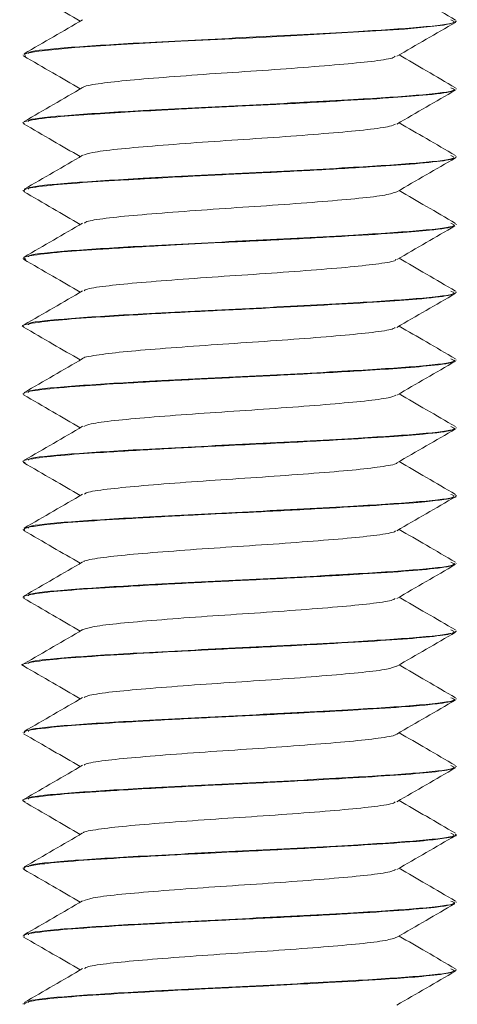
# Model space of a CAD drawing. Header units: millimetres. Extents: x 365 to 1993, y -46 to 1838.
# Tile 32 of 50: x 1239 to 1247, y 1093 to 1111. Entities that reach past the tile are written whole.
import ezdxf

# ---------------------------------------------------------------- set-up
doc = ezdxf.new("R2010")
doc.units = ezdxf.units.MM

msp = doc.modelspace()

# ---------------------------------------------------------------- linework, layer by layer
at = {"color": 7, "linetype": 'Continuous', "lineweight": 15}
for p, q in [((1247.042, 1110.758), (1247.042, 1110.768)), ((1239.042, 1110.143), (1239.042, 1110.133)), ((1247.042, 1109.508), (1247.042, 1109.518)), ((1239.042, 1108.893), (1239.042, 1108.883)), ((1247.042, 1108.258), (1247.042, 1108.268)), ((1239.042, 1107.643), (1239.042, 1107.633)), ((1247.042, 1107.008), (1247.042, 1107.018)), ((1239.042, 1106.393), (1239.042, 1106.383)), ((1247.042, 1105.758), (1247.042, 1105.768)), ((1239.042, 1105.143), (1239.042, 1105.133)), ((1247.042, 1104.508), (1247.042, 1104.518)), ((1239.042, 1103.893), (1239.042, 1103.883)), ((1247.042, 1103.258), (1247.042, 1103.268)), ((1239.042, 1102.643), (1239.042, 1102.633)), ((1247.042, 1102.008), (1247.042, 1102.018)), ((1239.042, 1101.393), (1239.042, 1101.383)), ((1247.042, 1100.758), (1247.042, 1100.768)), ((1239.042, 1100.143), (1239.042, 1100.133)), ((1247.042, 1099.508), (1247.042, 1099.518)), ((1239.042, 1098.893), (1239.042, 1098.883)), ((1247.042, 1098.258), (1247.042, 1098.268)), ((1239.042, 1097.643), (1239.042, 1097.633)), ((1247.042, 1097.008), (1247.042, 1097.018)), ((1239.042, 1096.393), (1239.042, 1096.383)), ((1247.042, 1095.758), (1247.042, 1095.768)), ((1239.042, 1095.143), (1239.042, 1095.133)), ((1247.042, 1094.508), (1247.042, 1094.518)), ((1239.042, 1093.893), (1239.042, 1093.883)), ((1247.042, 1093.258), (1247.042, 1093.268)), ((1239.042, 1092.643), (1239.042, 1092.633))]:
    msp.add_line(p, q, dxfattribs=at)
at = {"color": 7, "linetype": 'Continuous', "lineweight": 15, "flags": 128}
msp.add_lwpolyline([(1239.089, 1110.119), (1239.065, 1110.153), (1239.107, 1110.168), (1239.138, 1110.176), (1239.157, 1110.18), (1239.167, 1110.182), (1239.169, 1110.183), (1239.17, 1110.183), (1239.171, 1110.183), (1239.171, 1110.183), (1239.171, 1110.183), (1239.171, 1110.183), (1239.171, 1110.183), (1239.171, 1110.183), (1239.171, 1110.183), (1239.172, 1110.183), (1239.188, 1110.186), (1239.218, 1110.192), (1239.332, 1110.209), (1239.997, 1110.274), (1240.854, 1110.329), (1241.952, 1110.391), (1243.04, 1110.445), (1243.533, 1110.469), (1244.096, 1110.498), (1245.241, 1110.562), (1246.085, 1110.617), (1246.808, 1110.689), (1247.031, 1110.744), (1247.017, 1110.758)], dxfattribs=at)
at = {"color": 7, "linetype": 'Continuous', "lineweight": 15}
for points, knots in [([(1239.051, 1111.37), (1239.231, 1111.266), (1239.579, 1111.063), (1239.928, 1110.861), (1240.097, 1110.763)], [0, 0, 0, 0, 0.516747, 1, 1, 1, 1]), ([(1247.029, 1110.783), (1246.849, 1110.887), (1246.502, 1111.089), (1246.154, 1111.29), (1245.987, 1111.388)], [0, 0, 0, 0, 0.517493, 1, 1, 1, 1]), ([(1240.142, 1110.789), (1239.962, 1110.684), (1239.602, 1110.475), (1239.241, 1110.266), (1239.061, 1110.162)], [0, 0, 0, 0, 0.499592, 1, 1, 1, 1]), ([(1246.94, 1110.784), (1246.978, 1110.769), (1247.086, 1110.725), (1246.452, 1110.649), (1245.139, 1110.562), (1243.234, 1110.464), (1241.278, 1110.368), (1239.866, 1110.28), (1239.133, 1110.21), (1239.142, 1110.172), (1239.144, 1110.163)], [0, 0, 0, 0, 0.076374, 0.215324, 0.351891, 0.514586, 0.676367, 0.813282, 0.952054, 1, 1, 1, 1]), ([(1245.946, 1110.114), (1246.126, 1110.219), (1246.485, 1110.427), (1246.845, 1110.636), (1247.025, 1110.74)], [0, 0, 0, 0, 0.499759, 1, 1, 1, 1]), ([(1239.051, 1110.12), (1239.231, 1110.016), (1239.579, 1109.813), (1239.928, 1109.611), (1240.097, 1109.513)], [0, 0, 0, 0, 0.516747, 1, 1, 1, 1]), ([(1245.915, 1110.114), (1245.908, 1110.106), (1245.883, 1110.078), (1245.562, 1110.026), (1244.992, 1109.969), (1244.231, 1109.907), (1243.365, 1109.845), (1242.467, 1109.788), (1241.626, 1109.725), (1240.905, 1109.666), (1240.406, 1109.607), (1240.153, 1109.562), (1240.153, 1109.541), (1240.153, 1109.539)], [0, 0, 0, 0, 0.044572, 0.150704, 0.254614, 0.359951, 0.465626, 0.56932, 0.675393, 0.779811, 0.884568, 0.990547, 1, 1, 1, 1]), ([(1247.029, 1109.533), (1246.849, 1109.637), (1246.502, 1109.839), (1246.154, 1110.04), (1245.987, 1110.138)], [0, 0, 0, 0, 0.5174926, 1, 1, 1, 1]), ([(1239.076, 1108.87), (1239.063, 1108.874), (1238.999, 1108.895), (1239.159, 1108.937), (1239.622, 1108.999), (1240.292, 1109.045), (1240.936, 1109.085), (1241.433, 1109.113), (1241.871, 1109.137), (1242.202, 1109.154), (1242.795, 1109.184), (1243.743, 1109.228), (1244.857, 1109.288), (1245.785, 1109.344), (1246.536, 1109.4), (1246.987, 1109.458), (1247.009, 1109.494), (1247.017, 1109.508)], [0, 0, 0, 0, 0.021488, 0.0991, 0.206917, 0.292028, 0.328838, 0.395283, 0.422068, 0.437123, 0.475658, 0.562787, 0.656204, 0.746735, 0.82432, 0.933144, 1, 1, 1, 1]), ([(1240.142, 1109.539), (1239.962, 1109.434), (1239.602, 1109.225), (1239.241, 1109.016), (1239.061, 1108.912)], [0, 0, 0, 0, 0.499592, 1, 1, 1, 1]), ([(1246.94, 1109.534), (1246.978, 1109.519), (1247.086, 1109.475), (1246.452, 1109.399), (1245.139, 1109.312), (1243.234, 1109.214), (1241.278, 1109.118), (1239.866, 1109.03), (1239.133, 1108.96), (1239.142, 1108.922), (1239.144, 1108.913)], [0, 0, 0, 0, 0.076374, 0.215324, 0.351891, 0.514586, 0.676367, 0.813282, 0.952054, 1, 1, 1, 1]), ([(1245.946, 1108.864), (1246.126, 1108.969), (1246.485, 1109.177), (1246.845, 1109.386), (1247.025, 1109.49)], [0, 0, 0, 0, 0.49976, 1, 1, 1, 1]), ([(1239.051, 1108.87), (1239.231, 1108.766), (1239.579, 1108.563), (1239.928, 1108.361), (1240.097, 1108.263)], [0, 0, 0, 0, 0.516747, 1, 1, 1, 1]), ([(1247.029, 1108.283), (1246.849, 1108.387), (1246.502, 1108.589), (1246.154, 1108.79), (1245.987, 1108.888)], [0, 0, 0, 0, 0.517493, 1, 1, 1, 1]), ([(1245.92, 1108.865), (1245.894, 1108.851), (1245.83, 1108.817), (1245.428, 1108.76), (1244.8, 1108.703), (1244.004, 1108.64), (1243.121, 1108.58), (1242.23, 1108.522), (1241.414, 1108.458), (1240.751, 1108.401), (1240.296, 1108.342), (1240.201, 1108.305), (1240.158, 1108.288)], [0, 0, 0, 0, 0.073922, 0.179546, 0.282882, 0.388506, 0.493138, 0.597113, 0.702924, 0.806389, 0.911671, 1, 1, 1, 1]), ([(1239.07, 1107.62), (1239.061, 1107.633), (1239.039, 1107.667), (1239.403, 1107.725), (1240.073, 1107.782), (1240.707, 1107.821), (1241.17, 1107.848), (1241.567, 1107.871), (1242.277, 1107.909), (1243.065, 1107.947), (1243.791, 1107.981), (1244.546, 1108.021), (1245.42, 1108.072), (1246.279, 1108.127), (1246.841, 1108.187), (1247.047, 1108.232), (1247.034, 1108.254), (1247.032, 1108.258)], [0, 0, 0, 0, 0.066704, 0.166682, 0.257077, 0.33893, 0.354825, 0.382456, 0.442487, 0.528939, 0.564994, 0.613604, 0.711016, 0.792718, 0.891804, 0.982273, 1, 1, 1, 1]), ([(1240.142, 1108.289), (1239.962, 1108.184), (1239.602, 1107.975), (1239.241, 1107.766), (1239.061, 1107.662)], [0, 0, 0, 0, 0.499592, 1, 1, 1, 1]), ([(1246.94, 1108.284), (1246.978, 1108.269), (1247.086, 1108.225), (1246.452, 1108.149), (1245.139, 1108.062), (1243.234, 1107.964), (1241.278, 1107.868), (1239.866, 1107.78), (1239.133, 1107.71), (1239.142, 1107.672), (1239.144, 1107.663)], [0, 0, 0, 0, 0.0763737, 0.2153237, 0.3518907, 0.5145858, 0.6763673, 0.8132822, 0.9520539, 1, 1, 1, 1]), ([(1245.946, 1107.614), (1246.126, 1107.719), (1246.485, 1107.927), (1246.845, 1108.136), (1247.025, 1108.24)], [0, 0, 0, 0, 0.49976, 1, 1, 1, 1]), ([(1239.051, 1107.62), (1239.231, 1107.516), (1239.579, 1107.313), (1239.928, 1107.111), (1240.097, 1107.013)], [0, 0, 0, 0, 0.516747, 1, 1, 1, 1]), ([(1245.946, 1107.616), (1245.888, 1107.595), (1245.772, 1107.555), (1245.278, 1107.494), (1244.596, 1107.436), (1243.77, 1107.373), (1242.876, 1107.315), (1241.999, 1107.254), (1241.214, 1107.192), (1240.606, 1107.135), (1240.239, 1107.081), (1240.191, 1107.05), (1240.173, 1107.039)], [0, 0, 0, 0, 0.103292, 0.208382, 0.312028, 0.417901, 0.521666, 0.626606, 0.732117, 0.835512, 0.94128, 1, 1, 1, 1]), ([(1247.029, 1107.033), (1246.849, 1107.137), (1246.502, 1107.339), (1246.154, 1107.54), (1245.987, 1107.638)], [0, 0, 0, 0, 0.517493, 1, 1, 1, 1]), ([(1239.094, 1106.369), (1239.072, 1106.378), (1239.011, 1106.403), (1239.238, 1106.451), (1239.759, 1106.51), (1240.644, 1106.568), (1241.638, 1106.625), (1242.779, 1106.683), (1243.93, 1106.737), (1245.071, 1106.801), (1245.966, 1106.855), (1246.649, 1106.913), (1247.023, 1106.965), (1247.009, 1106.998), (1247.004, 1107.008)], [0, 0, 0, 0, 0.043467, 0.120248, 0.224132, 0.308237, 0.409094, 0.483248, 0.579555, 0.674983, 0.766565, 0.843424, 0.950191, 1, 1, 1, 1]), ([(1240.142, 1107.039), (1239.962, 1106.934), (1239.602, 1106.725), (1239.241, 1106.516), (1239.061, 1106.412)], [0, 0, 0, 0, 0.499593, 1, 1, 1, 1]), ([(1246.94, 1107.034), (1246.978, 1107.019), (1247.086, 1106.975), (1246.452, 1106.899), (1245.139, 1106.812), (1243.234, 1106.714), (1241.278, 1106.618), (1239.866, 1106.53), (1239.133, 1106.46), (1239.142, 1106.422), (1239.144, 1106.413)], [0, 0, 0, 0, 0.076374, 0.215324, 0.351891, 0.514586, 0.676367, 0.813282, 0.952054, 1, 1, 1, 1]), ([(1245.946, 1106.364), (1246.126, 1106.469), (1246.482, 1106.676), (1246.839, 1106.882), (1247.016, 1106.985)], [0, 0, 0, 0, 0.503803, 1, 1, 1, 1]), ([(1239.051, 1106.37), (1239.231, 1106.266), (1239.579, 1106.063), (1239.928, 1105.861), (1240.097, 1105.763)], [0, 0, 0, 0, 0.516747, 1, 1, 1, 1]), ([(1245.923, 1106.364), (1245.922, 1106.36), (1245.916, 1106.335), (1245.642, 1106.288), (1245.117, 1106.229), (1244.381, 1106.169), (1243.531, 1106.106), (1242.632, 1106.05), (1241.774, 1105.987), (1241.026, 1105.926), (1240.48, 1105.869), (1240.187, 1105.82), (1240.172, 1105.794), (1240.168, 1105.789)], [0, 0, 0, 0, 0.024499, 0.130573, 0.235016, 0.339761, 0.445751, 0.549388, 0.655232, 0.760317, 0.864444, 0.970573, 1, 1, 1, 1]), ([(1247.029, 1105.783), (1246.849, 1105.887), (1246.502, 1106.089), (1246.154, 1106.29), (1245.987, 1106.388)], [0, 0, 0, 0, 0.517493, 1, 1, 1, 1]), ([(1240.142, 1105.789), (1239.962, 1105.684), (1239.602, 1105.475), (1239.241, 1105.266), (1239.061, 1105.162)], [0, 0, 0, 0, 0.499592, 1, 1, 1, 1]), ([(1246.94, 1105.784), (1246.978, 1105.769), (1247.086, 1105.725), (1246.452, 1105.649), (1245.139, 1105.562), (1243.234, 1105.464), (1241.278, 1105.368), (1239.866, 1105.28), (1239.133, 1105.21), (1239.142, 1105.172), (1239.144, 1105.163)], [0, 0, 0, 0, 0.076374, 0.215324, 0.351891, 0.514586, 0.676367, 0.813282, 0.952054, 1, 1, 1, 1]), ([(1239.057, 1105.12), (1239.054, 1105.121), (1238.988, 1105.139), (1239.112, 1105.176), (1239.512, 1105.238), (1240.228, 1105.291), (1241.149, 1105.349), (1242.291, 1105.41), (1243.554, 1105.469), (1244.671, 1105.528), (1245.613, 1105.583), (1246.417, 1105.639), (1246.947, 1105.7), (1247.01, 1105.74), (1247.038, 1105.758)], [0, 0, 0, 0, 0.0041837, 0.0830733, 0.1910228, 0.275774, 0.3435047, 0.4603768, 0.5534196, 0.6355298, 0.7294444, 0.8085608, 0.9136892, 1, 1, 1, 1]), ([(1245.946, 1105.114), (1246.126, 1105.219), (1246.485, 1105.427), (1246.845, 1105.636), (1247.025, 1105.74)], [0, 0, 0, 0, 0.49976, 1, 1, 1, 1]), ([(1239.051, 1105.12), (1239.231, 1105.016), (1239.579, 1104.813), (1239.928, 1104.611), (1240.097, 1104.513)], [0, 0, 0, 0, 0.516747, 1, 1, 1, 1]), ([(1245.915, 1105.114), (1245.902, 1105.104), (1245.867, 1105.074), (1245.522, 1105.021), (1244.933, 1104.964), (1244.16, 1104.902), (1243.288, 1104.84), (1242.391, 1104.783), (1241.559, 1104.72), (1240.851, 1104.662), (1240.375, 1104.601), (1240.138, 1104.559), (1240.143, 1104.539), (1240.143, 1104.539)], [0, 0, 0, 0, 0.053859, 0.15997, 0.263735, 0.3693, 0.47478, 0.578599, 0.684726, 0.788883, 0.893936, 0.999795, 1, 1, 1, 1]), ([(1247.029, 1104.533), (1246.849, 1104.637), (1246.502, 1104.839), (1246.154, 1105.04), (1245.987, 1105.138)], [0, 0, 0, 0, 0.517493, 1, 1, 1, 1]), ([(1240.142, 1104.539), (1239.962, 1104.434), (1239.602, 1104.225), (1239.241, 1104.016), (1239.061, 1103.912)], [0, 0, 0, 0, 0.499592, 1, 1, 1, 1]), ([(1246.94, 1104.534), (1246.978, 1104.519), (1247.086, 1104.475), (1246.452, 1104.399), (1245.139, 1104.312), (1243.234, 1104.214), (1241.278, 1104.118), (1239.866, 1104.03), (1239.133, 1103.96), (1239.142, 1103.922), (1239.144, 1103.913)], [0, 0, 0, 0, 0.076374, 0.215324, 0.351891, 0.514586, 0.676367, 0.813282, 0.952054, 1, 1, 1, 1]), ([(1239.061, 1103.883), (1239.056, 1103.887), (1239.032, 1103.912), (1239.285, 1103.96), (1239.902, 1104.021), (1240.835, 1104.079), (1241.9, 1104.14), (1243.054, 1104.196), (1244.238, 1104.254), (1245.261, 1104.312), (1246.104, 1104.365), (1246.725, 1104.422), (1247.056, 1104.472), (1247.014, 1104.501), (1247.005, 1104.508)], [0, 0, 0, 0, 0.023677, 0.119554, 0.225171, 0.312147, 0.413984, 0.501354, 0.587518, 0.69718, 0.767925, 0.855641, 0.967092, 1, 1, 1, 1]), ([(1245.946, 1103.864), (1246.126, 1103.969), (1246.485, 1104.177), (1246.845, 1104.386), (1247.025, 1104.49)], [0, 0, 0, 0, 0.49976, 1, 1, 1, 1]), ([(1239.051, 1103.87), (1239.231, 1103.766), (1239.579, 1103.563), (1239.928, 1103.361), (1240.097, 1103.263)], [0, 0, 0, 0, 0.516747, 1, 1, 1, 1]), ([(1245.926, 1103.865), (1245.892, 1103.849), (1245.813, 1103.813), (1245.383, 1103.755), (1244.737, 1103.698), (1243.931, 1103.635), (1243.044, 1103.575), (1242.156, 1103.516), (1241.35, 1103.453), (1240.704, 1103.396), (1240.277, 1103.339), (1240.199, 1103.303), (1240.165, 1103.288)], [0, 0, 0, 0, 0.083258, 0.188744, 0.292113, 0.397845, 0.502172, 0.606447, 0.712193, 0.815569, 0.921033, 1, 1, 1, 1]), ([(1247.029, 1103.283), (1246.849, 1103.387), (1246.502, 1103.589), (1246.154, 1103.79), (1245.987, 1103.888)], [0, 0, 0, 0, 0.517493, 1, 1, 1, 1]), ([(1239.082, 1102.62), (1239.066, 1102.624), (1238.995, 1102.646), (1239.165, 1102.688), (1239.627, 1102.749), (1240.481, 1102.808), (1241.522, 1102.869), (1242.606, 1102.925), (1243.734, 1102.978), (1244.817, 1103.036), (1245.796, 1103.095), (1246.545, 1103.151), (1246.989, 1103.208), (1247.009, 1103.244), (1247.017, 1103.258)], [0, 0, 0, 0, 0.022608, 0.099873, 0.208201, 0.292529, 0.393085, 0.488161, 0.54872, 0.656463, 0.748026, 0.825495, 0.934483, 1, 1, 1, 1]), ([(1240.142, 1103.289), (1239.962, 1103.184), (1239.602, 1102.975), (1239.241, 1102.766), (1239.061, 1102.662)], [0, 0, 0, 0, 0.499593, 1, 1, 1, 1]), ([(1246.94, 1103.284), (1246.978, 1103.269), (1247.086, 1103.225), (1246.452, 1103.149), (1245.139, 1103.062), (1243.234, 1102.964), (1241.278, 1102.868), (1239.866, 1102.78), (1239.133, 1102.71), (1239.142, 1102.672), (1239.144, 1102.663)], [0, 0, 0, 0, 0.076374, 0.215324, 0.351891, 0.514586, 0.676367, 0.813282, 0.952054, 1, 1, 1, 1]), ([(1245.946, 1102.614), (1246.126, 1102.719), (1246.485, 1102.927), (1246.845, 1103.136), (1247.025, 1103.24)], [0, 0, 0, 0, 0.499759, 1, 1, 1, 1]), ([(1239.051, 1102.62), (1239.231, 1102.516), (1239.579, 1102.313), (1239.928, 1102.111), (1240.097, 1102.013)], [0, 0, 0, 0, 0.516747, 1, 1, 1, 1]), ([(1245.941, 1102.614), (1245.941, 1102.613), (1245.947, 1102.593), (1245.712, 1102.55), (1245.235, 1102.489), (1244.528, 1102.431), (1243.696, 1102.368), (1242.799, 1102.31), (1241.927, 1102.249), (1241.153, 1102.187), (1240.565, 1102.13), (1240.222, 1102.077), (1240.186, 1102.048), (1240.174, 1102.039)], [0, 0, 0, 0, 0.004589, 0.11042, 0.215511, 0.319624, 0.425749, 0.529585, 0.635022, 0.740616, 0.844354, 0.950446, 1, 1, 1, 1]), ([(1247.029, 1102.033), (1246.849, 1102.137), (1246.502, 1102.339), (1246.154, 1102.54), (1245.987, 1102.638)], [0, 0, 0, 0, 0.517493, 1, 1, 1, 1]), ([(1239.072, 1101.37), (1239.06, 1101.386), (1239.047, 1101.402), (1239.108, 1101.418), (1239.114, 1101.42), (1239.133, 1101.425), (1239.22, 1101.444), (1239.489, 1101.483), (1240.109, 1101.535), (1241.036, 1101.591), (1241.81, 1101.634), (1242.31, 1101.659), (1242.689, 1101.678), (1243.421, 1101.713), (1244.449, 1101.766), (1245.48, 1101.825), (1246.061, 1101.863), (1246.354, 1101.888), (1246.568, 1101.908), (1246.872, 1101.946), (1247.076, 1101.982), (1247.025, 1102.005), (1247.018, 1102.008)], [0, 0, 0, 0, 0.076713, 0.077495, 0.07894, 0.083815, 0.101486, 0.168417, 0.258845, 0.348828, 0.440419, 0.450401, 0.468716, 0.530258, 0.621102, 0.711465, 0.801817, 0.811473, 0.829975, 0.893433, 0.984143, 1, 1, 1, 1]), ([(1240.142, 1102.039), (1239.962, 1101.934), (1239.602, 1101.725), (1239.241, 1101.516), (1239.061, 1101.412)], [0, 0, 0, 0, 0.499592, 1, 1, 1, 1]), ([(1246.94, 1102.034), (1246.978, 1102.019), (1247.086, 1101.975), (1246.452, 1101.899), (1245.139, 1101.812), (1243.234, 1101.714), (1241.278, 1101.618), (1239.866, 1101.53), (1239.133, 1101.46), (1239.142, 1101.422), (1239.144, 1101.413)], [0, 0, 0, 0, 0.076374, 0.215324, 0.351891, 0.514586, 0.676367, 0.813282, 0.952054, 1, 1, 1, 1]), ([(1245.946, 1101.364), (1246.126, 1101.469), (1246.485, 1101.677), (1246.845, 1101.886), (1247.025, 1101.99)], [0, 0, 0, 0, 0.49976, 1, 1, 1, 1]), ([(1239.051, 1101.37), (1239.231, 1101.266), (1239.579, 1101.063), (1239.928, 1100.861), (1240.097, 1100.763)], [0, 0, 0, 0, 0.516747, 1, 1, 1, 1]), ([(1245.918, 1101.364), (1245.915, 1101.358), (1245.901, 1101.332), (1245.606, 1101.282), (1245.06, 1101.224), (1244.313, 1101.164), (1243.455, 1101.101), (1242.556, 1101.044), (1241.706, 1100.981), (1240.969, 1100.922), (1240.445, 1100.863), (1240.171, 1100.816), (1240.164, 1100.793), (1240.162, 1100.789)], [0, 0, 0, 0, 0.0337172, 0.1398413, 0.2440051, 0.3490484, 0.4549146, 0.5585457, 0.6645177, 0.7693098, 0.8737018, 0.9797874, 1, 1, 1, 1]), ([(1247.029, 1100.783), (1246.849, 1100.887), (1246.502, 1101.089), (1246.154, 1101.29), (1245.987, 1101.388)], [0, 0, 0, 0, 0.517493, 1, 1, 1, 1]), ([(1239.069, 1100.133), (1239.06, 1100.137), (1239.035, 1100.148), (1239.113, 1100.171), (1239.305, 1100.211), (1239.806, 1100.263), (1240.467, 1100.306), (1241.114, 1100.345), (1241.824, 1100.385), (1242.835, 1100.436), (1244.007, 1100.491), (1245.094, 1100.552), (1246.011, 1100.608), (1246.604, 1100.659), (1246.876, 1100.699), (1247.021, 1100.73), (1247.009, 1100.747), (1247.002, 1100.758)], [0, 0, 0, 0, 0.020403, 0.054848, 0.113421, 0.206687, 0.297979, 0.332599, 0.391562, 0.484197, 0.575851, 0.669403, 0.761155, 0.853675, 0.914463, 0.9473, 1, 1, 1, 1]), ([(1240.142, 1100.789), (1239.962, 1100.684), (1239.602, 1100.475), (1239.241, 1100.266), (1239.061, 1100.162)], [0, 0, 0, 0, 0.499592, 1, 1, 1, 1]), ([(1246.94, 1100.784), (1246.978, 1100.769), (1247.086, 1100.725), (1246.452, 1100.649), (1245.139, 1100.562), (1243.234, 1100.464), (1241.278, 1100.368), (1239.866, 1100.28), (1239.133, 1100.21), (1239.142, 1100.172), (1239.144, 1100.163)], [0, 0, 0, 0, 0.076374, 0.215324, 0.351891, 0.514586, 0.676367, 0.813282, 0.952054, 1, 1, 1, 1]), ([(1245.946, 1100.114), (1246.126, 1100.219), (1246.485, 1100.427), (1246.845, 1100.636), (1247.025, 1100.74)], [0, 0, 0, 0, 0.499759, 1, 1, 1, 1]), ([(1239.051, 1100.12), (1239.231, 1100.016), (1239.579, 1099.813), (1239.928, 1099.611), (1240.097, 1099.513)], [0, 0, 0, 0, 0.516747, 1, 1, 1, 1]), ([(1245.916, 1100.115), (1245.898, 1100.103), (1245.85, 1100.071), (1245.48, 1100.016), (1244.872, 1099.959), (1244.089, 1099.897), (1243.211, 1099.836), (1242.317, 1099.778), (1241.491, 1099.714), (1240.809, 1099.657), (1240.318, 1099.597), (1240.203, 1099.557), (1240.147, 1099.538)], [0, 0, 0, 0, 0.062992, 0.168731, 0.272102, 0.377545, 0.482489, 0.586183, 0.692016, 0.795658, 0.900665, 1, 1, 1, 1]), ([(1247.029, 1099.533), (1246.849, 1099.637), (1246.502, 1099.839), (1246.154, 1100.04), (1245.987, 1100.138)], [0, 0, 0, 0, 0.5174926, 1, 1, 1, 1]), ([(1239.061, 1098.87), (1239.056, 1098.871), (1238.974, 1098.891), (1239.126, 1098.929), (1239.539, 1098.99), (1240.284, 1099.046), (1241.137, 1099.097), (1241.868, 1099.137), (1242.623, 1099.176), (1243.198, 1099.203), (1243.699, 1099.227), (1244.083, 1099.247), (1244.784, 1099.284), (1245.675, 1099.337), (1246.445, 1099.392), (1246.949, 1099.452), (1247.008, 1099.489), (1247.037, 1099.508)], [0, 0, 0, 0, 0.005768, 0.095529, 0.187139, 0.276973, 0.367585, 0.426912, 0.459261, 0.548672, 0.559195, 0.577967, 0.640162, 0.731109, 0.82068, 0.912263, 1, 1, 1, 1]), ([(1240.142, 1099.539), (1239.962, 1099.434), (1239.602, 1099.225), (1239.241, 1099.016), (1239.061, 1098.912)], [0, 0, 0, 0, 0.499593, 1, 1, 1, 1]), ([(1246.94, 1099.534), (1246.978, 1099.519), (1247.086, 1099.475), (1246.452, 1099.399), (1245.139, 1099.312), (1243.234, 1099.214), (1241.278, 1099.118), (1239.866, 1099.03), (1239.133, 1098.96), (1239.142, 1098.922), (1239.144, 1098.913)], [0, 0, 0, 0, 0.076374, 0.215324, 0.351891, 0.514586, 0.676367, 0.813282, 0.952054, 1, 1, 1, 1]), ([(1245.946, 1098.864), (1246.126, 1098.969), (1246.485, 1099.177), (1246.845, 1099.386), (1247.025, 1099.49)], [0, 0, 0, 0, 0.499759, 1, 1, 1, 1]), ([(1247.029, 1098.283), (1246.849, 1098.387), (1246.502, 1098.589), (1246.154, 1098.79), (1245.987, 1098.888)], [0, 0, 0, 0, 0.517493, 1, 1, 1, 1]), ([(1239.051, 1098.87), (1239.231, 1098.766), (1239.579, 1098.563), (1239.928, 1098.361), (1240.097, 1098.263)], [0, 0, 0, 0, 0.516747, 1, 1, 1, 1]), ([(1245.935, 1098.865), (1245.89, 1098.848), (1245.794, 1098.809), (1245.335, 1098.75), (1244.673, 1098.693), (1243.857, 1098.629), (1242.967, 1098.571), (1242.083, 1098.511), (1241.287, 1098.448), (1240.658, 1098.391), (1240.259, 1098.335), (1240.195, 1098.302), (1240.17, 1098.288)], [0, 0, 0, 0, 0.092626, 0.197934, 0.301383, 0.407183, 0.511204, 0.615789, 0.721432, 0.824771, 0.930381, 1, 1, 1, 1]), ([(1240.142, 1098.289), (1239.962, 1098.184), (1239.602, 1097.975), (1239.241, 1097.766), (1239.061, 1097.662)], [0, 0, 0, 0, 0.499592, 1, 1, 1, 1]), ([(1239.077, 1097.633), (1239.069, 1097.64), (1239.036, 1097.669), (1239.36, 1097.719), (1240.002, 1097.778), (1240.852, 1097.83), (1241.912, 1097.89), (1243.048, 1097.946), (1244.061, 1097.995), (1244.789, 1098.035), (1245.48, 1098.076), (1245.981, 1098.107), (1246.444, 1098.145), (1246.804, 1098.185), (1247.051, 1098.225), (1247.013, 1098.251), (1247.002, 1098.258)], [0, 0, 0, 0, 0.036072, 0.145422, 0.227155, 0.316947, 0.41047, 0.502367, 0.587731, 0.652549, 0.688587, 0.779994, 0.812013, 0.873271, 0.965516, 1, 1, 1, 1]), ([(1246.94, 1098.284), (1246.978, 1098.269), (1247.086, 1098.225), (1246.452, 1098.149), (1245.139, 1098.062), (1243.234, 1097.964), (1241.278, 1097.868), (1239.866, 1097.78), (1239.133, 1097.71), (1239.142, 1097.672), (1239.144, 1097.663)], [0, 0, 0, 0, 0.076374, 0.215324, 0.351891, 0.514586, 0.676367, 0.813282, 0.952054, 1, 1, 1, 1]), ([(1245.946, 1097.614), (1246.126, 1097.719), (1246.485, 1097.927), (1246.845, 1098.136), (1247.025, 1098.24)], [0, 0, 0, 0, 0.49976, 1, 1, 1, 1]), ([(1239.051, 1097.62), (1239.231, 1097.516), (1239.579, 1097.313), (1239.928, 1097.111), (1240.097, 1097.013)], [0, 0, 0, 0, 0.516747, 1, 1, 1, 1]), ([(1245.931, 1097.614), (1245.932, 1097.612), (1245.933, 1097.589), (1245.681, 1097.544), (1245.181, 1097.484), (1244.461, 1097.426), (1243.621, 1097.362), (1242.722, 1097.305), (1241.856, 1097.243), (1241.094, 1097.182), (1240.525, 1097.125), (1240.205, 1097.074), (1240.18, 1097.047), (1240.172, 1097.039)], [0, 0, 0, 0, 0.01373, 0.119697, 0.224509, 0.328883, 0.434969, 0.538682, 0.644329, 0.749709, 0.853596, 0.959725, 1, 1, 1, 1]), ([(1247.029, 1097.033), (1246.849, 1097.137), (1246.502, 1097.339), (1246.154, 1097.54), (1245.987, 1097.638)], [0, 0, 0, 0, 0.517493, 1, 1, 1, 1]), ([(1239.081, 1096.369), (1239.066, 1096.374), (1238.986, 1096.398), (1239.16, 1096.436), (1239.446, 1096.475), (1239.642, 1096.494), (1239.702, 1096.499), (1239.932, 1096.52), (1240.293, 1096.545), (1240.912, 1096.583), (1241.602, 1096.623), (1242.238, 1096.657), (1242.63, 1096.675), (1242.644, 1096.676), (1242.693, 1096.678), (1242.878, 1096.687), (1243.248, 1096.705), (1243.618, 1096.723), (1243.923, 1096.739), (1244.303, 1096.759), (1244.994, 1096.796), (1245.855, 1096.848), (1246.575, 1096.904), (1246.873, 1096.947), (1246.976, 1096.972), (1247.028, 1096.986), (1247.025, 1096.999), (1247.024, 1097.008)], [0, 0, 0, 0, 0.022426, 0.114505, 0.180477, 0.198376, 0.203537, 0.206174, 0.29558, 0.326811, 0.38683, 0.477898, 0.478242, 0.478913, 0.481231, 0.489775, 0.522487, 0.567538, 0.576833, 0.595225, 0.659202, 0.749531, 0.839482, 0.931005, 0.940092, 0.958095, 1, 1, 1, 1]), ([(1240.142, 1097.039), (1239.962, 1096.934), (1239.602, 1096.725), (1239.241, 1096.516), (1239.061, 1096.412)], [0, 0, 0, 0, 0.499592, 1, 1, 1, 1]), ([(1246.94, 1097.034), (1246.978, 1097.019), (1247.086, 1096.975), (1246.452, 1096.899), (1245.139, 1096.812), (1243.234, 1096.714), (1241.278, 1096.618), (1239.866, 1096.53), (1239.133, 1096.46), (1239.142, 1096.422), (1239.144, 1096.413)], [0, 0, 0, 0, 0.0763737, 0.2153237, 0.3518907, 0.5145858, 0.6763673, 0.8132822, 0.9520539, 1, 1, 1, 1]), ([(1245.946, 1096.364), (1246.126, 1096.469), (1246.485, 1096.677), (1246.845, 1096.886), (1247.025, 1096.99)], [0, 0, 0, 0, 0.49976, 1, 1, 1, 1]), ([(1239.051, 1096.37), (1239.231, 1096.266), (1239.579, 1096.063), (1239.928, 1095.861), (1240.097, 1095.763)], [0, 0, 0, 0, 0.516747, 1, 1, 1, 1]), ([(1245.915, 1096.364), (1245.909, 1096.356), (1245.885, 1096.328), (1245.568, 1096.277), (1245.002, 1096.22), (1244.243, 1096.158), (1243.378, 1096.096), (1242.48, 1096.039), (1241.638, 1095.976), (1240.914, 1095.917), (1240.411, 1095.858), (1240.156, 1095.813), (1240.155, 1095.791), (1240.155, 1095.789)], [0, 0, 0, 0, 0.042975, 0.149108, 0.253052, 0.35835, 0.464056, 0.567735, 0.673795, 0.778271, 0.882971, 0.988967, 1, 1, 1, 1]), ([(1247.029, 1095.783), (1246.849, 1095.887), (1246.502, 1096.089), (1246.154, 1096.29), (1245.987, 1096.388)], [0, 0, 0, 0, 0.517493, 1, 1, 1, 1]), ([(1239.07, 1095.12), (1239.059, 1095.136), (1239.048, 1095.153), (1239.11, 1095.169), (1239.111, 1095.169), (1239.116, 1095.171), (1239.136, 1095.176), (1239.225, 1095.195), (1239.497, 1095.233), (1240.123, 1095.286), (1241.052, 1095.342), (1241.801, 1095.383), (1242.219, 1095.405), (1242.331, 1095.41), (1242.695, 1095.428), (1243.433, 1095.464), (1244.467, 1095.516), (1245.495, 1095.576), (1246.072, 1095.614), (1246.362, 1095.639), (1246.575, 1095.659), (1246.877, 1095.697), (1247.078, 1095.733), (1247.027, 1095.755), (1247.019, 1095.758)], [0, 0, 0, 0, 0.078164, 0.0784105, 0.0788228, 0.0801645, 0.0848721, 0.1024138, 0.1698809, 0.2602633, 0.3502947, 0.4418825, 0.4451368, 0.4506729, 0.4685865, 0.5316891, 0.6225743, 0.7129279, 0.8032742, 0.8125046, 0.8308706, 0.8949059, 0.985577, 1, 1, 1, 1]), ([(1240.142, 1095.789), (1239.962, 1095.684), (1239.602, 1095.475), (1239.241, 1095.266), (1239.061, 1095.162)], [0, 0, 0, 0, 0.499592, 1, 1, 1, 1]), ([(1246.94, 1095.784), (1246.978, 1095.769), (1247.086, 1095.725), (1246.452, 1095.649), (1245.139, 1095.562), (1243.234, 1095.464), (1241.278, 1095.368), (1239.866, 1095.28), (1239.133, 1095.21), (1239.142, 1095.172), (1239.144, 1095.163)], [0, 0, 0, 0, 0.0763737, 0.2153237, 0.3518907, 0.5145858, 0.6763673, 0.8132822, 0.9520539, 1, 1, 1, 1]), ([(1245.946, 1095.114), (1246.126, 1095.219), (1246.485, 1095.427), (1246.845, 1095.636), (1247.025, 1095.74)], [0, 0, 0, 0, 0.499759, 1, 1, 1, 1]), ([(1239.051, 1095.12), (1239.231, 1095.016), (1239.579, 1094.813), (1239.928, 1094.611), (1240.097, 1094.513)], [0, 0, 0, 0, 0.516747, 1, 1, 1, 1]), ([(1245.92, 1095.115), (1245.895, 1095.101), (1245.833, 1095.067), (1245.436, 1095.011), (1244.811, 1094.954), (1244.016, 1094.891), (1243.134, 1094.831), (1242.243, 1094.773), (1241.425, 1094.709), (1240.759, 1094.652), (1240.299, 1094.593), (1240.201, 1094.555), (1240.156, 1094.538)], [0, 0, 0, 0, 0.0723068, 0.1779596, 0.2812954, 0.3868971, 0.491579, 0.5955091, 0.7013275, 0.8048134, 0.9100569, 1, 1, 1, 1]), ([(1247.029, 1094.533), (1246.849, 1094.637), (1246.502, 1094.839), (1246.154, 1095.04), (1245.987, 1095.138)], [0, 0, 0, 0, 0.517493, 1, 1, 1, 1]), ([(1240.142, 1094.539), (1239.962, 1094.434), (1239.602, 1094.225), (1239.241, 1094.016), (1239.061, 1093.912)], [0, 0, 0, 0, 0.499593, 1, 1, 1, 1]), ([(1246.94, 1094.534), (1246.978, 1094.519), (1247.086, 1094.475), (1246.452, 1094.399), (1245.139, 1094.312), (1243.234, 1094.214), (1241.278, 1094.118), (1239.866, 1094.03), (1239.133, 1093.96), (1239.142, 1093.922), (1239.144, 1093.913)], [0, 0, 0, 0, 0.076374, 0.215324, 0.351891, 0.514586, 0.676367, 0.813282, 0.952054, 1, 1, 1, 1]), ([(1239.075, 1093.883), (1239.065, 1093.888), (1239.02, 1093.911), (1239.269, 1093.955), (1239.824, 1094.015), (1240.682, 1094.07), (1241.725, 1094.13), (1242.854, 1094.187), (1244.025, 1094.242), (1245.111, 1094.303), (1246.024, 1094.359), (1246.611, 1094.41), (1246.881, 1094.45), (1247.022, 1094.48), (1247.009, 1094.497), (1247.001, 1094.508)], [0, 0, 0, 0, 0.025329, 0.11481, 0.20768, 0.305705, 0.392792, 0.485426, 0.57716, 0.670756, 0.762509, 0.855121, 0.915159, 0.948775, 1, 1, 1, 1]), ([(1245.946, 1093.864), (1246.126, 1093.969), (1246.482, 1094.176), (1246.838, 1094.382), (1247.015, 1094.484)], [0, 0, 0, 0, 0.504186, 1, 1, 1, 1]), ([(1239.051, 1093.87), (1239.231, 1093.766), (1239.579, 1093.563), (1239.928, 1093.361), (1240.097, 1093.263)], [0, 0, 0, 0, 0.516747, 1, 1, 1, 1]), ([(1245.945, 1093.866), (1245.889, 1093.846), (1245.776, 1093.806), (1245.286, 1093.745), (1244.607, 1093.687), (1243.783, 1093.624), (1242.89, 1093.566), (1242.011, 1093.505), (1241.225, 1093.443), (1240.614, 1093.386), (1240.242, 1093.332), (1240.191, 1093.3), (1240.173, 1093.289)], [0, 0, 0, 0, 0.101995, 0.207086, 0.310671, 0.416504, 0.520271, 0.62513, 0.730631, 0.833981, 0.939695, 1, 1, 1, 1]), ([(1247.029, 1093.283), (1246.849, 1093.387), (1246.502, 1093.589), (1246.154, 1093.79), (1245.987, 1093.888)], [0, 0, 0, 0, 0.517493, 1, 1, 1, 1]), ([(1240.142, 1093.289), (1239.962, 1093.184), (1239.602, 1092.975), (1239.241, 1092.766), (1239.061, 1092.662)], [0, 0, 0, 0, 0.499592, 1, 1, 1, 1]), ([(1239.063, 1092.633), (1239.078, 1092.649), (1239.109, 1092.683), (1239.56, 1092.741), (1240.295, 1092.797), (1241.151, 1092.848), (1241.883, 1092.887), (1242.639, 1092.927), (1243.216, 1092.953), (1243.715, 1092.978), (1244.099, 1092.998), (1244.8, 1093.035), (1245.59, 1093.082), (1246.097, 1093.117), (1246.322, 1093.136), (1246.602, 1093.161), (1246.954, 1093.203), (1247.008, 1093.24), (1247.035, 1093.258)], [0, 0, 0, 0, 0.077695, 0.171242, 0.26294, 0.355511, 0.415334, 0.449109, 0.540403, 0.550895, 0.569982, 0.633851, 0.726683, 0.790652, 0.809057, 0.818382, 0.911909, 1, 1, 1, 1]), ([(1246.94, 1093.284), (1246.978, 1093.269), (1247.086, 1093.225), (1246.452, 1093.149), (1245.139, 1093.062), (1243.234, 1092.964), (1241.279, 1092.868), (1239.865, 1092.78), (1239.136, 1092.71), (1239.139, 1092.672), (1239.14, 1092.663)], [0, 0, 0, 0, 0.076371, 0.215317, 0.351879, 0.514569, 0.676345, 0.813256, 0.952023, 1, 1, 1, 1]), ([(1245.946, 1092.614), (1246.126, 1092.719), (1246.485, 1092.927), (1246.845, 1093.136), (1247.025, 1093.24)], [0, 0, 0, 0, 0.49976, 1, 1, 1, 1])]:
    msp.add_open_spline(points, degree=3, knots=knots, dxfattribs=at)

doc.saveas('drawing.dxf')
